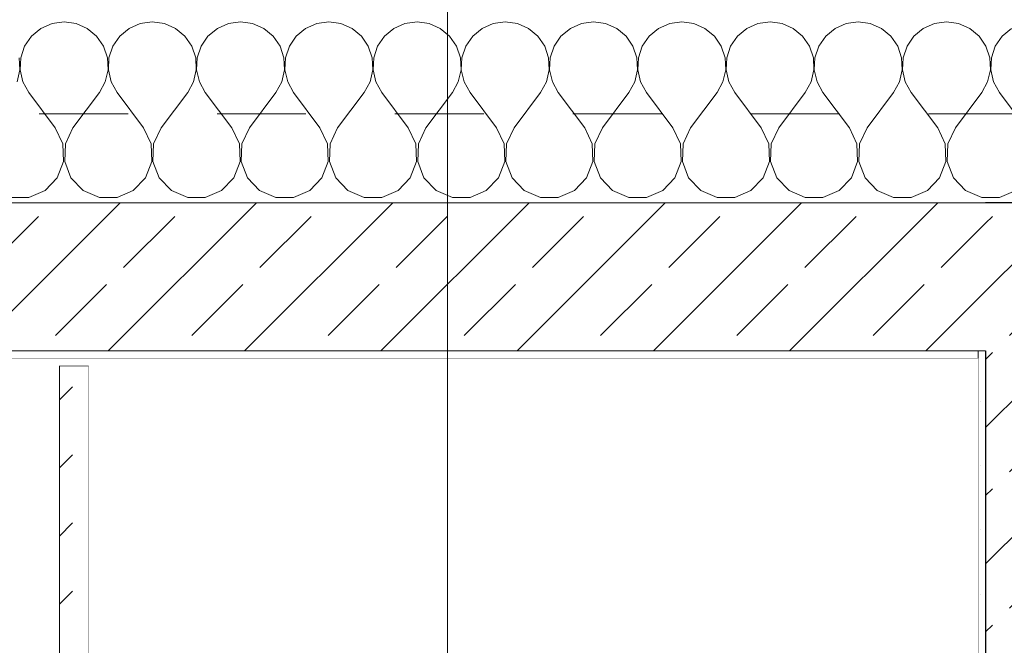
# Model space of a CAD drawing. Header units: millimetres. Extents: x 90539 to 127778, y -34922 to 14506.
# Tile 219 of 256: x 100654 to 101983, y 10843 to 11687. Entities that reach past the tile are written whole.
import ezdxf

# ---------------------------------------------------------------- set-up
doc = ezdxf.new("R2010")
doc.units = ezdxf.units.MM
doc.header["$MEASUREMENT"] = 0
doc.linetypes.add('Przerywana', pattern=[240, 120, -120])
doc.linetypes.add('Wipeout_Contour', pattern=[1000, 0, -1000])
for name, color, linetype, lineweight, true_color in [('0_Nr_pióra__85', 7, 'Continuous', 13, 0x80c2ff), ('Nowe_A-Armatura_Nr_pióra__5', 7, 'Continuous', 13, 0x40a5ff), ('Nowe_A-Wymiary-Wewnętrzne_Nr_pióra__45', 7, 'Continuous', 15, 0x40a5ff), ('Nowe_A-Wymiary-Wewnętrzne_Nr_pióra__85', 7, 'Continuous', 13, 0x80c2ff), ('Nowe_A-Wymiary-Zewnętrzne_Nr_pióra__45', 7, 'Continuous', 15, 0x40a5ff), ('Nowe_A-Wymiary-Zewnętrzne_Nr_pióra__85', 7, 'Continuous', 13, 0x80c2ff)]:
    doc.layers.add(name, color=color, linetype=linetype, lineweight=lineweight, true_color=true_color)
for name, color, linetype in [('Nowe_A-Belki-Wieniec', 7, 'Continuous'), ('Nowe_A-Stropy', 7, 'Continuous'), ('Nowe_A-Wymiary-Wewnętrzne', 7, 'Continuous'), ('Nowe_A-Wymiary-Zewnętrzne', 7, 'Continuous'), ('Nowe_A-Ściany-Działowe', 7, 'Continuous'), ('Nowe_A-Ściany-Wewnętrzne', 7, 'Continuous')]:
    doc.layers.add(name, color=color, linetype=linetype)
for name, color, linetype, lineweight in [('Nowe_A-Belki-Wieniec_Nr_pióra__30', 7, 'Continuous', 25), ('Nowe_A-Opisy-Ściany_Nr_pióra__1', 7, 'Continuous', 13), ('Nowe_A-Stropy_Nr_pióra__174', 7, 'Continuous', 5), ('Nowe_A-Stropy_Nr_pióra__49', 7, 'Continuous', 15), ('Nowe_A-Stropy_Nr_pióra__9', 7, 'Continuous', 13), ('Nowe_A-Wymiary-Wewnętrzne_Nr_pióra__46', 5, 'Continuous', 15), ('Nowe_A-Wymiary-Zewnętrzne_Nr_pióra__46', 5, 'Continuous', 15), ('Nowe_A-Ściany-Działowe_Nr_pióra__27', 7, 'Continuous', 25), ('Nowe_A-Ściany-Wewnętrzne_Nr_pióra__27', 7, 'Continuous', 25), ('Nowe_A-Ściany-Wewnętrzne_Nr_pióra__47', 7, 'Continuous', 15)]:
    doc.layers.add(name, color=color, linetype=linetype, lineweight=lineweight)
doc.styles.add('STYL_AUTOMATYCZNY_2', font='arial.ttf')
doc.dimstyles.new('STYL_AUTOMATYCZNY__1', dxfattribs={"dimtxt": 125, "dimasz": 47.5, "dimexe": 0.18, "dimexo": 20, "dimgap": 0, "dimtad": 1, "dimdec": 1, "dimlfac": 0.1, "dimzin": 0, "dimdsep": 46, "dimtxsty": 'STYL_AUTOMATYCZNY_2', "dimblk": 'ARROWHEAD_11', "dimblk1": 'ARROWHEAD_11', "dimblk2": 'ARROWHEAD_11', "dimcen": 0.09, "dimclrd": 256, "dimclre": 256, "dimclrt": 5, "dimadec": 1, "dimazin": 0, "dimtfac": 1, "dimtdec": 4, "dimtmove": 0, "dimatfit": 3, "dimfxl": 0, "dimtolj": 1, "dimtzin": 0, "dimarcsym": 0})
doc.dimstyles.new('STYL_AUTOMATYCZNY__2', dxfattribs={"dimtxt": 0.18, "dimasz": 182.4, "dimexe": 0.18, "dimexo": 0.0625, "dimgap": 0, "dimtad": 0, "dimtih": 1, "dimtoh": 1, "dimdec": 4, "dimzin": 0, "dimdsep": 46, "dimcen": 0.09, "dimadec": 0, "dimazin": 0, "dimtfac": 1, "dimtdec": 4, "dimtmove": 0, "dimatfit": 3, "dimldrblk": 'ARROWHEAD_11', "dimfxl": 0, "dimtolj": 1, "dimtzin": 0, "dimarcsym": 0})
pattern_1 = [(0, (0, 0), (0, 86.60254), [0, -50]), (0, (25, 43.3), (0, 86.60254), [0, -50])]
pattern_2 = [(45, (0, 0), (-91.92388, 91.92388), []), (45, (-45.96, 45.96), (-91.92388, 91.92388), [97.5, -32.5])]

# ---------------------------------------------------------------- blocks, each defined once
blk = doc.blocks.new('ElemPrzekroju_131')
at = {"layer": 'Nowe_A-Ściany-Wewnętrzne', "linetype": 'Continuous', "lineweight": 0, "true_color": 0x000000}
h = blk.add_hatch(dxfattribs=at)
h.set_pattern_fill('Tynk', color=18, style=0, pattern_type=2)
h.set_pattern_definition(pattern_1)
h.paths.add_polyline_path([(101947.6, 10720), (101957.6, 10720), (101957.6, 11190), (101957.6, 11240), (101947.6, 11240)])
h = blk.add_hatch(dxfattribs=at)
h.set_pattern_fill('Beton_zbrojony', color=18, style=0, pattern_type=2)
h.set_pattern_definition(pattern_2)
h.paths.add_polyline_path([(101957.6, 11190), (101957.6, 10720), (102207.6, 10720), (102207.6, 11190)])
at = {"layer": 'Nowe_A-Ściany-Wewnętrzne_Nr_pióra__27', "color": 7, "linetype": 'Continuous', "lineweight": 25}
for p, q in [((101957.6, 11240), (101957.6, 11190)), ((101957.6, 11190), (101957.6, 10720))]:
    blk.add_line(p, q, dxfattribs=at)
at = {"layer": 'Nowe_A-Ściany-Wewnętrzne_Nr_pióra__47', "color": 7, "linetype": 'Continuous', "lineweight": 15}
for p, q in [((101947.6, 11240), (101947.6, 11230)), ((101947.6, 11230), (101947.6, 10720))]:
    blk.add_line(p, q, dxfattribs=at)
blk = doc.blocks.new('*X171')
at = {"layer": 'Nowe_A-Stropy_Nr_pióra__174', "color": 7, "linetype": 'Continuous', "lineweight": 5}
for p, q in [((100698, 11681.8), (100683, 11675.2)), ((100714.3, 11684), (100698, 11681.8)), ((100730.6, 11681.8), (100714.3, 11684)), ((100745.6, 11675.2), (100730.6, 11681.8)), ((100817.1, 11681.8), (100802, 11675.2)), ((100833.3, 11684), (100817.1, 11681.8)), ((100849.6, 11681.8), (100833.3, 11684)), ((100864.6, 11675.2), (100849.6, 11681.8)), ((100936.1, 11681.8), (100921.1, 11675.2)), ((100952.4, 11684), (100936.1, 11681.8)), ((100968.6, 11681.8), (100952.4, 11684)), ((100983.7, 11675.2), (100968.6, 11681.8)), ((101055.2, 11681.8), (101040.1, 11675.2)), ((101071.4, 11684), (101055.2, 11681.8)), ((101087.7, 11681.8), (101071.4, 11684)), ((101102.7, 11675.2), (101087.7, 11681.8)), ((101174.2, 11681.8), (101159.2, 11675.2)), ((101190.5, 11684), (101174.2, 11681.8)), ((101206.7, 11681.8), (101190.5, 11684)), ((101221.8, 11675.2), (101206.7, 11681.8)), ((101293.3, 11681.8), (101278.2, 11675.2)), ((101309.5, 11684), (101293.3, 11681.8)), ((101325.8, 11681.8), (101309.5, 11684)), ((101340.8, 11675.2), (101325.8, 11681.8)), ((101412.3, 11681.8), (101397.3, 11675.2)), ((101428.6, 11684), (101412.3, 11681.8)), ((101444.8, 11681.8), (101428.6, 11684)), ((101459.9, 11675.2), (101444.8, 11681.8)), ((101531.4, 11681.8), (101516.3, 11675.2)), ((101547.6, 11684), (101531.4, 11681.8)), ((101563.9, 11681.8), (101547.6, 11684)), ((101578.9, 11675.2), (101563.9, 11681.8)), ((101650.4, 11681.8), (101635.4, 11675.2)), ((101666.7, 11684), (101650.4, 11681.8)), ((101682.9, 11681.8), (101666.7, 11684)), ((101698, 11675.2), (101682.9, 11681.8)), ((101769.5, 11681.8), (101754.4, 11675.2)), ((101785.7, 11684), (101769.5, 11681.8)), ((101802, 11681.8), (101785.7, 11684)), ((101817, 11675.2), (101802, 11681.8)), ((101888.5, 11681.8), (101873.5, 11675.2)), ((101904.8, 11684), (101888.5, 11681.8)), ((101921, 11681.8), (101904.8, 11684)), ((101936.1, 11675.2), (101921, 11681.8)), ((100670.3, 11664.7), (100661, 11651.1)), ((100683, 11675.2), (100670.3, 11664.7)), ((100758.2, 11664.7), (100745.6, 11675.2)), ((100767.5, 11651.1), (100758.2, 11664.7)), ((100789.4, 11664.7), (100780.1, 11651.1)), ((100802, 11675.2), (100789.4, 11664.7)), ((100877.3, 11664.7), (100864.6, 11675.2)), ((100886.6, 11651.1), (100877.3, 11664.7)), ((100908.4, 11664.7), (100899.1, 11651.1)), ((100921.1, 11675.2), (100908.4, 11664.7)), ((100996.3, 11664.7), (100983.7, 11675.2)), ((101005.6, 11651.1), (100996.3, 11664.7)), ((101027.5, 11664.7), (101018.2, 11651.1)), ((101040.1, 11675.2), (101027.5, 11664.7)), ((101115.4, 11664.7), (101102.7, 11675.2)), ((101124.7, 11651.1), (101115.4, 11664.7)), ((101146.5, 11664.7), (101137.2, 11651.1)), ((101159.2, 11675.2), (101146.5, 11664.7)), ((101234.4, 11664.7), (101221.8, 11675.2)), ((101243.7, 11651.1), (101234.4, 11664.7)), ((101265.6, 11664.7), (101256.3, 11651.1)), ((101278.2, 11675.2), (101265.6, 11664.7)), ((101353.5, 11664.7), (101340.8, 11675.2)), ((101362.8, 11651.1), (101353.5, 11664.7)), ((101384.6, 11664.7), (101375.3, 11651.1)), ((101397.3, 11675.2), (101384.6, 11664.7)), ((101472.5, 11664.7), (101459.9, 11675.2)), ((101481.8, 11651.1), (101472.5, 11664.7)), ((101503.7, 11664.7), (101494.4, 11651.1)), ((101516.3, 11675.2), (101503.7, 11664.7)), ((101591.6, 11664.7), (101578.9, 11675.2)), ((101600.9, 11651.1), (101591.6, 11664.7)), ((101622.7, 11664.7), (101613.4, 11651.1)), ((101635.4, 11675.2), (101622.7, 11664.7)), ((101710.6, 11664.7), (101698, 11675.2)), ((101719.9, 11651.1), (101710.6, 11664.7)), ((101741.8, 11664.7), (101732.5, 11651.1)), ((101754.4, 11675.2), (101741.8, 11664.7)), ((101829.7, 11664.7), (101817, 11675.2)), ((101839, 11651.1), (101829.7, 11664.7)), ((101860.8, 11664.7), (101851.5, 11651.1)), ((101873.5, 11675.2), (101860.8, 11664.7)), ((101948.7, 11664.7), (101936.1, 11675.2)), ((101958, 11651.1), (101948.7, 11664.7)), ((101979.9, 11664.7), (101970.6, 11651.1)), ((101992.5, 11675.2), (101979.9, 11664.7)), ((100661, 11651.1), (100655.8, 11635.6)), ((100772.8, 11635.6), (100767.5, 11651.1)), ((100780.1, 11651.1), (100774.8, 11635.6)), ((100891.8, 11635.6), (100886.6, 11651.1)), ((100899.1, 11651.1), (100893.9, 11635.6)), ((101010.9, 11635.6), (101005.6, 11651.1)), ((101018.2, 11651.1), (101012.9, 11635.6)), ((101129.9, 11635.6), (101124.7, 11651.1)), ((101137.2, 11651.1), (101132, 11635.6)), ((101249, 11635.6), (101243.7, 11651.1)), ((101256.3, 11651.1), (101251, 11635.6)), ((101368, 11635.6), (101362.8, 11651.1)), ((101375.3, 11651.1), (101370.1, 11635.6)), ((101487.1, 11635.6), (101481.8, 11651.1)), ((101494.4, 11651.1), (101489.1, 11635.6)), ((101606.1, 11635.6), (101600.9, 11651.1)), ((101613.4, 11651.1), (101608.2, 11635.6)), ((101725.2, 11635.6), (101719.9, 11651.1)), ((101732.5, 11651.1), (101727.2, 11635.6)), ((101844.2, 11635.6), (101839, 11651.1)), ((101851.5, 11651.1), (101846.3, 11635.6)), ((101963.3, 11635.6), (101958, 11651.1)), ((101970.6, 11651.1), (101965.3, 11635.6)), ((100654.5, 11619.2), (100653.7, 11635.6)), ((100655.8, 11635.6), (100655, 11619.2)), ((100773.6, 11619.2), (100772.8, 11635.6)), ((100774.8, 11635.6), (100774.1, 11619.2)), ((100892.6, 11619.2), (100891.8, 11635.6)), ((100893.9, 11635.6), (100893.1, 11619.2)), ((101011.7, 11619.2), (101010.9, 11635.6)), ((101012.9, 11635.6), (101012.1, 11619.2)), ((101130.7, 11619.2), (101129.9, 11635.6)), ((101132, 11635.6), (101131.2, 11619.2)), ((101249.8, 11619.2), (101249, 11635.6)), ((101251, 11635.6), (101250.2, 11619.2)), ((101368.8, 11619.2), (101368, 11635.6)), ((101370.1, 11635.6), (101369.3, 11619.2)), ((101487.9, 11619.2), (101487.1, 11635.6)), ((101489.1, 11635.6), (101488.3, 11619.2)), ((101606.9, 11619.2), (101606.1, 11635.6)), ((101608.2, 11635.6), (101607.4, 11619.2)), ((101726, 11619.2), (101725.2, 11635.6)), ((101727.2, 11635.6), (101726.4, 11619.2)), ((101845, 11619.2), (101844.2, 11635.6)), ((101846.3, 11635.6), (101845.5, 11619.2)), ((101964, 11619.2), (101963.3, 11635.6)), ((101965.3, 11635.6), (101964.5, 11619.2)), ((100650.8, 11603.2), (100654.5, 11619.2)), ((100655, 11619.2), (100658.7, 11603.2)), ((100769.9, 11603.2), (100773.6, 11619.2)), ((100774.1, 11619.2), (100777.8, 11603.2)), ((100888.9, 11603.2), (100892.6, 11619.2)), ((100893.1, 11619.2), (100896.8, 11603.2)), ((101008, 11603.2), (101011.7, 11619.2)), ((101012.1, 11619.2), (101015.9, 11603.2)), ((101127, 11603.2), (101130.7, 11619.2)), ((101131.2, 11619.2), (101134.9, 11603.2)), ((101246, 11603.2), (101249.8, 11619.2)), ((101250.2, 11619.2), (101254, 11603.2)), ((101365.1, 11603.2), (101368.8, 11619.2)), ((101369.3, 11619.2), (101373, 11603.2)), ((101484.1, 11603.2), (101487.9, 11619.2)), ((101488.3, 11619.2), (101492.1, 11603.2)), ((101603.2, 11603.2), (101606.9, 11619.2)), ((101607.4, 11619.2), (101611.1, 11603.2)), ((101722.2, 11603.2), (101726, 11619.2)), ((101726.4, 11619.2), (101730.2, 11603.2)), ((101841.3, 11603.2), (101845, 11619.2)), ((101845.5, 11619.2), (101849.2, 11603.2)), ((101960.3, 11603.2), (101964, 11619.2)), ((101964.5, 11619.2), (101968.2, 11603.2)), ((100658.7, 11603.2), (100666.7, 11588.8)), ((100761.9, 11588.8), (100769.9, 11603.2)), ((100777.8, 11603.2), (100785.7, 11588.8)), ((100881, 11588.8), (100888.9, 11603.2)), ((100896.8, 11603.2), (100904.8, 11588.8)), ((101000, 11588.8), (101008, 11603.2)), ((101015.9, 11603.2), (101023.8, 11588.8)), ((101119.1, 11588.8), (101127, 11603.2)), ((101134.9, 11603.2), (101142.9, 11588.8)), ((101238.1, 11588.8), (101246, 11603.2)), ((101254, 11603.2), (101261.9, 11588.8)), ((101357.1, 11588.8), (101365.1, 11603.2)), ((101373, 11603.2), (101381, 11588.8)), ((101476.2, 11588.8), (101484.1, 11603.2)), ((101492.1, 11603.2), (101500, 11588.8)), ((101595.2, 11588.8), (101603.2, 11603.2)), ((101611.1, 11603.2), (101619.1, 11588.8)), ((101714.3, 11588.8), (101722.2, 11603.2)), ((101730.2, 11603.2), (101738.1, 11588.8)), ((101833.3, 11588.8), (101841.3, 11603.2)), ((101849.2, 11603.2), (101857.1, 11588.8)), ((101952.4, 11588.8), (101960.3, 11603.2)), ((101968.2, 11603.2), (101976.2, 11588.8)), ((100702.4, 11541.2), (100666.7, 11588.8)), ((100726.2, 11541.2), (100761.9, 11588.8)), ((100821.4, 11541.2), (100785.7, 11588.8)), ((100845.2, 11541.2), (100881, 11588.8)), ((100940.5, 11541.2), (100904.8, 11588.8)), ((100964.3, 11541.2), (101000, 11588.8)), ((101059.5, 11541.2), (101023.8, 11588.8)), ((101083.3, 11541.2), (101119.1, 11588.8)), ((101178.6, 11541.2), (101142.9, 11588.8)), ((101202.4, 11541.2), (101238.1, 11588.8)), ((101297.6, 11541.2), (101261.9, 11588.8)), ((101321.4, 11541.2), (101357.1, 11588.8)), ((101416.7, 11541.2), (101381, 11588.8)), ((101440.5, 11541.2), (101476.2, 11588.8)), ((101535.7, 11541.2), (101500, 11588.8)), ((101559.5, 11541.2), (101595.2, 11588.8)), ((101654.8, 11541.2), (101619.1, 11588.8)), ((101678.6, 11541.2), (101714.3, 11588.8)), ((101773.8, 11541.2), (101738.1, 11588.8)), ((101797.6, 11541.2), (101833.3, 11588.8)), ((101892.9, 11541.2), (101857.1, 11588.8)), ((101916.7, 11541.2), (101952.4, 11588.8)), ((102011.9, 11541.2), (101976.2, 11588.8)), ((100712.6, 11519.7), (100702.4, 11541.2)), ((100726.2, 11541.2), (100716, 11519.7)), ((100831.6, 11519.7), (100821.4, 11541.2)), ((100845.2, 11541.2), (100835.1, 11519.7)), ((100950.7, 11519.7), (100940.5, 11541.2)), ((100964.3, 11541.2), (100954.1, 11519.7)), ((101069.7, 11519.7), (101059.5, 11541.2)), ((101083.3, 11541.2), (101073.2, 11519.7)), ((101188.8, 11519.7), (101178.6, 11541.2)), ((101202.4, 11541.2), (101192.2, 11519.7)), ((101307.8, 11519.7), (101297.6, 11541.2)), ((101321.4, 11541.2), (101311.2, 11519.7)), ((101426.9, 11519.7), (101416.7, 11541.2)), ((101440.5, 11541.2), (101430.3, 11519.7)), ((101545.9, 11519.7), (101535.7, 11541.2)), ((101559.5, 11541.2), (101549.3, 11519.7)), ((101665, 11519.7), (101654.8, 11541.2)), ((101678.6, 11541.2), (101668.4, 11519.7)), ((101784, 11519.7), (101773.8, 11541.2)), ((101797.6, 11541.2), (101787.4, 11519.7)), ((101903, 11519.7), (101892.9, 11541.2)), ((101916.7, 11541.2), (101906.5, 11519.7)), ((100713.5, 11495.9), (100712.6, 11519.7)), ((100716, 11519.7), (100715.1, 11495.9)), ((100832.6, 11495.9), (100831.6, 11519.7)), ((100835.1, 11519.7), (100834.1, 11495.9)), ((100951.6, 11495.9), (100950.7, 11519.7)), ((100954.1, 11519.7), (100953.2, 11495.9)), ((101070.7, 11495.9), (101069.7, 11519.7)), ((101073.2, 11519.7), (101072.2, 11495.9)), ((101189.7, 11495.9), (101188.8, 11519.7)), ((101192.2, 11519.7), (101191.3, 11495.9)), ((101308.8, 11495.9), (101307.8, 11519.7)), ((101311.2, 11519.7), (101310.3, 11495.9)), ((101427.8, 11495.9), (101426.9, 11519.7)), ((101430.3, 11519.7), (101429.4, 11495.9)), ((101546.8, 11495.9), (101545.9, 11519.7)), ((101549.3, 11519.7), (101548.4, 11495.9)), ((101665.9, 11495.9), (101665, 11519.7)), ((101668.4, 11519.7), (101667.4, 11495.9)), ((101784.9, 11495.9), (101784, 11519.7)), ((101787.4, 11519.7), (101786.5, 11495.9)), ((101904, 11495.9), (101903, 11519.7)), ((101906.5, 11519.7), (101905.5, 11495.9)), ((100705.1, 11473.6), (100713.5, 11495.9)), ((100715.1, 11495.9), (100723.5, 11473.6)), ((100824.1, 11473.6), (100832.6, 11495.9)), ((100834.1, 11495.9), (100842.6, 11473.6)), ((100943.2, 11473.6), (100951.6, 11495.9)), ((100953.2, 11495.9), (100961.6, 11473.6)), ((101062.2, 11473.6), (101070.7, 11495.9)), ((101072.2, 11495.9), (101080.7, 11473.6)), ((101181.3, 11473.6), (101189.7, 11495.9)), ((101191.3, 11495.9), (101199.7, 11473.6)), ((101300.3, 11473.6), (101308.8, 11495.9)), ((101310.3, 11495.9), (101318.8, 11473.6)), ((101419.3, 11473.6), (101427.8, 11495.9)), ((101429.4, 11495.9), (101437.8, 11473.6)), ((101538.4, 11473.6), (101546.8, 11495.9)), ((101548.4, 11495.9), (101556.9, 11473.6)), ((101657.4, 11473.6), (101665.9, 11495.9)), ((101667.4, 11495.9), (101675.9, 11473.6)), ((101776.5, 11473.6), (101784.9, 11495.9)), ((101786.5, 11495.9), (101794.9, 11473.6)), ((101895.5, 11473.6), (101904, 11495.9)), ((101905.5, 11495.9), (101914, 11473.6)), ((100688.6, 11456.5), (100705.1, 11473.6)), ((100723.5, 11473.6), (100740, 11456.5)), ((100807.6, 11456.5), (100824.1, 11473.6)), ((100842.6, 11473.6), (100859.1, 11456.5)), ((100926.7, 11456.5), (100943.2, 11473.6)), ((100961.6, 11473.6), (100978.1, 11456.5)), ((101045.7, 11456.5), (101062.2, 11473.6)), ((101080.7, 11473.6), (101097.2, 11456.5)), ((101164.8, 11456.5), (101181.3, 11473.6)), ((101199.7, 11473.6), (101216.2, 11456.5)), ((101283.8, 11456.5), (101300.3, 11473.6)), ((101318.8, 11473.6), (101335.2, 11456.5)), ((101402.9, 11456.5), (101419.3, 11473.6)), ((101437.8, 11473.6), (101454.3, 11456.5)), ((101521.9, 11456.5), (101538.4, 11473.6)), ((101556.9, 11473.6), (101573.3, 11456.5)), ((101640.9, 11456.5), (101657.4, 11473.6)), ((101675.9, 11473.6), (101692.4, 11456.5)), ((101760, 11456.5), (101776.5, 11473.6)), ((101794.9, 11473.6), (101811.4, 11456.5)), ((101879, 11456.5), (101895.5, 11473.6)), ((101914, 11473.6), (101930.5, 11456.5)), ((100666.7, 11447.2), (100688.6, 11456.5)), ((100740, 11456.5), (100761.9, 11447.2)), ((100785.7, 11447.2), (100807.6, 11456.5)), ((100859.1, 11456.5), (100881, 11447.2)), ((100904.8, 11447.2), (100926.7, 11456.5)), ((100978.1, 11456.5), (101000, 11447.2)), ((101023.8, 11447.2), (101045.7, 11456.5)), ((101097.2, 11456.5), (101119.1, 11447.2)), ((101142.9, 11447.2), (101164.8, 11456.5)), ((101216.2, 11456.5), (101238.1, 11447.2)), ((101261.9, 11447.2), (101283.8, 11456.5)), ((101335.2, 11456.5), (101357.1, 11447.2)), ((101381, 11447.2), (101402.9, 11456.5)), ((101454.3, 11456.5), (101476.2, 11447.2)), ((101500, 11447.2), (101521.9, 11456.5)), ((101573.3, 11456.5), (101595.2, 11447.2)), ((101619, 11447.2), (101640.9, 11456.5)), ((101692.4, 11456.5), (101714.3, 11447.2)), ((101738.1, 11447.2), (101760, 11456.5)), ((101811.4, 11456.5), (101833.3, 11447.2)), ((101857.1, 11447.2), (101879, 11456.5)), ((101930.5, 11456.5), (101952.4, 11447.2)), ((101976.2, 11447.2), (101998.1, 11456.5)), ((100642.9, 11447.2), (100666.7, 11447.2)), ((100761.9, 11447.2), (100785.7, 11447.2)), ((100881, 11447.2), (100904.8, 11447.2)), ((101000, 11447.2), (101023.8, 11447.2)), ((101119.1, 11447.2), (101142.9, 11447.2)), ((101238.1, 11447.2), (101261.9, 11447.2)), ((101357.1, 11447.2), (101381, 11447.2)), ((101476.2, 11447.2), (101500, 11447.2)), ((101595.2, 11447.2), (101619, 11447.2)), ((101714.3, 11447.2), (101738.1, 11447.2)), ((101833.3, 11447.2), (101857.1, 11447.2)), ((101952.4, 11447.2), (101976.2, 11447.2))]:
    blk.add_line(p, q, dxfattribs=at)
blk = doc.blocks.new('ElemPrzekroju_147')
at = {"layer": 'Nowe_A-Stropy', "linetype": 'Continuous', "lineweight": 0, "true_color": 0x000000}
h = blk.add_hatch(dxfattribs=at)
h.set_pattern_fill('Beton_zbrojony', color=18, style=0, pattern_type=2)
h.set_pattern_definition(pattern_2)
h.paths.add_polyline_path([(99167.6, 11240), (99177.6, 11240), (101947.6, 11240), (101957.6, 11240), (101957.6, 11440), (99167.6, 11440)])
h = blk.add_hatch(dxfattribs=at)
h.set_pattern_fill('Tynk', color=18, style=0, pattern_type=2)
h.set_pattern_definition(pattern_1)
h.paths.add_polyline_path([(101947.6, 11240), (99177.6, 11240), (99177.6, 11230), (101947.6, 11230)])
at = {"layer": 'Nowe_A-Stropy_Nr_pióra__49', "color": 7, "linetype": 'Continuous', "lineweight": 15}
blk.add_line((101947.6, 11230), (99177.6, 11230), dxfattribs=at)
at = {"layer": 'Nowe_A-Stropy_Nr_pióra__9', "color": 7, "linetype": 'Continuous', "lineweight": 13}
blk.add_line((101957.6, 11440), (99167.6, 11440), dxfattribs=at)
at = {"layer": 'Nowe_A-Stropy_Nr_pióra__9', "color": 7, "linetype": 'Continuous', "lineweight": 13, "flags": 128}
blk.add_lwpolyline([(101957.6, 11240), (101947.6, 11240), (99177.6, 11240)], dxfattribs=at)
at = {"layer": 'Nowe_A-Stropy', "lineweight": 0}
blk.add_blockref('*X171', (0, 0), dxfattribs=at)
blk = doc.blocks.new('ElemPrzekroju_365')
at = {"layer": 'Nowe_A-Belki-Wieniec', "linetype": 'Continuous', "lineweight": 0, "true_color": 0x000000}
h = blk.add_hatch(dxfattribs=at)
h.set_pattern_fill('Beton_zbrojony', color=18, style=0, pattern_type=2)
h.set_pattern_definition(pattern_2)
h.paths.add_polyline_path([(102207.6, 11440), (101957.6, 11440), (101957.6, 11240), (101957.6, 11190), (102207.6, 11190)])
at = {"layer": 'Nowe_A-Belki-Wieniec_Nr_pióra__30', "color": 7, "linetype": 'Continuous', "lineweight": 25}
blk.add_line((102207.6, 11440), (101957.6, 11440), dxfattribs=at)
blk = doc.blocks.new('ElemPrzekroju_398')
at = {"layer": 'Nowe_A-Ściany-Działowe', "linetype": 'Continuous', "lineweight": 0, "true_color": 0x000000}
h = blk.add_hatch(dxfattribs=at)
h.set_pattern_fill('Beton', color=18, style=0, pattern_type=2)
h.set_pattern_definition([(45, (0, 0), (-91.92388, 91.92388), [97.5, -32.5]), (45, (0, 91.92), (-91.92388, 91.92388), [97.5, -32.5])])
h.paths.add_polyline_path([(100707.6, 11220), (100707.6, 10820), (100747.6, 10820), (100747.6, 11220)])
at = {"layer": 'Nowe_A-Ściany-Działowe_Nr_pióra__27', "color": 7, "linetype": 'Continuous', "lineweight": 25}
for p, q in [((100707.6, 11220), (100707.6, 10820)), ((100747.6, 11220), (100707.6, 11220)), ((100747.6, 11220), (100747.6, 10820)), ((100747.6, 10820), (100707.6, 10820))]:
    blk.add_line(p, q, dxfattribs=at)
blk = doc.blocks.new('ElemPrzekroju_401')
at = {"color": 254, "linetype": 'Wipeout_Contour', "lineweight": 0, "ltscale": 1920529.628873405}
blk.add_wipeout([(99177.6, 11230), (99177.6, 10295), (99207.6, 10295), (99207.6, 10270), (99177.6, 10270), (99177.6, 8670), (100707.6, 8670), (100707.6, 11220), (100747.6, 11220), (100747.6, 10820), (100757.6, 10820), (100757.6, 8670), (100897.6, 8670), (100897.6, 10720), (101817.6, 10720), (101817.6, 8670), (101947.6, 8670), (101947.6, 10720), (101947.6, 11230)], dxfattribs=at).dxf.layer = 'Nowe_A-Ściany-Wewnętrzne'
blk = doc.blocks.new('*D711')
at = {"layer": 'Nowe_A-Wymiary-Wewnętrzne_Nr_pióra__45', "linetype": 'Continuous', "lineweight": 15, "true_color": 0x40a5ff}
for points in [[(108300.4, 11230), (108301.4, 11225.2), (108304.1, 11221.2), (108308.1, 11218.5), (108312.9, 11217.5), (108317.7, 11218.5), (108321.8, 11221.2), (108324.5, 11225.2), (108325.4, 11230), (108324.5, 11234.8), (108321.8, 11238.8), (108317.7, 11241.5), (108312.9, 11242.5), (108308.1, 11241.5), (108304.1, 11238.8), (108301.4, 11234.8)], [(108300.4, 10720), (108301.4, 10715.2), (108304.1, 10711.2), (108308.1, 10708.5), (108312.9, 10707.5), (108317.7, 10708.5), (108321.8, 10711.2), (108324.5, 10715.2), (108325.4, 10720), (108324.5, 10724.8), (108321.8, 10728.8), (108317.7, 10731.5), (108312.9, 10732.5), (108308.1, 10731.5), (108304.1, 10728.8), (108301.4, 10724.8)]]:
    blk.add_hatch(color=161, dxfattribs=at).paths.add_polyline_path(points)
at = {"layer": 'Nowe_A-Wymiary-Wewnętrzne_Nr_pióra__45', "color": 161, "linetype": 'Continuous', "lineweight": 15, "true_color": 0x40a5ff}
for centre in [(108312.9, 11230), (108312.9, 10720)]:
    blk.add_circle(centre, 12.5, dxfattribs=at)
at = {"layer": 'Nowe_A-Wymiary-Wewnętrzne_Nr_pióra__85', "color": 151, "linetype": 'Continuous', "lineweight": 13, "true_color": 0x80c2ff}
for p, q in [((108300.4, 11230), (108266.1, 11230)), ((108359.8, 11230), (108325.4, 11230)), ((108312.9, 10732.5), (108312.9, 11217.5)), ((108300.4, 10720), (108266.1, 10720)), ((108359.8, 10720), (108325.4, 10720))]:
    blk.add_line(p, q, dxfattribs=at)
at = {"layer": 'Nowe_A-Wymiary-Wewnętrzne_Nr_pióra__46', "color": 5, "lineweight": 15, "char_height": 125, "attachment_point": 7, "rotation": 90, "style": 'STYL_AUTOMATYCZNY_2'}
for s, insert in [('\\A1;{\\pql;\\fArial|b0|i0|c238|p0;\\W1.000000;21,0}', (108144.2, 11168.2)), ('\\A1;{\\pql;\\fArial|b0|i0|c238|p0;\\W1.000000;51,0}', (108287.9, 10808.2))]:
    blk.add_mtext(s, dxfattribs=dict(at, insert=insert))
blk = doc.blocks.new('ARROWHEAD_11')
at = {"color": 0, "linetype": 'Continuous', "lineweight": 0}
blk.add_line((0, 0), (-1, 0), dxfattribs=at)
at = {"color": 0, "linetype": 'Continuous', "lineweight": 0, "const_width": 0.25, "flags": 128}
blk.add_lwpolyline([(-0.125, 0, 1), (0.125, 0, 1)], format="xyb", close=True, dxfattribs=at)
blk = doc.blocks.new('*D712')
at = {"layer": 'Nowe_A-Wymiary-Wewnętrzne_Nr_pióra__45', "linetype": 'Continuous', "lineweight": 15, "true_color": 0x40a5ff}
for points in [[(108300.4, 11440), (108301.4, 11435.2), (108304.1, 11431.2), (108308.1, 11428.5), (108312.9, 11427.5), (108317.7, 11428.5), (108321.8, 11431.2), (108324.5, 11435.2), (108325.4, 11440), (108324.5, 11444.8), (108321.8, 11448.8), (108317.7, 11451.5), (108312.9, 11452.5), (108308.1, 11451.5), (108304.1, 11448.8), (108301.4, 11444.8)], [(108300.4, 11230), (108301.4, 11225.2), (108304.1, 11221.2), (108308.1, 11218.5), (108312.9, 11217.5), (108317.7, 11218.5), (108321.8, 11221.2), (108324.5, 11225.2), (108325.4, 11230), (108324.5, 11234.8), (108321.8, 11238.8), (108317.7, 11241.5), (108312.9, 11242.5), (108308.1, 11241.5), (108304.1, 11238.8), (108301.4, 11234.8)]]:
    blk.add_hatch(color=161, dxfattribs=at).paths.add_polyline_path(points)
at = {"layer": 'Nowe_A-Wymiary-Wewnętrzne_Nr_pióra__45', "color": 161, "linetype": 'Continuous', "lineweight": 15, "true_color": 0x40a5ff}
for centre in [(108312.9, 11440), (108312.9, 11230)]:
    blk.add_circle(centre, 12.5, dxfattribs=at)
at = {"layer": 'Nowe_A-Wymiary-Wewnętrzne_Nr_pióra__85', "color": 151, "linetype": 'Continuous', "lineweight": 13, "true_color": 0x80c2ff}
for p, q in [((108300.4, 11440), (108266.1, 11440)), ((108359.8, 11440), (108325.4, 11440)), ((108312.9, 11242.5), (108312.9, 11427.5)), ((108300.4, 11230), (108266.1, 11230)), ((108359.8, 11230), (108325.4, 11230))]:
    blk.add_line(p, q, dxfattribs=at)
blk = doc.blocks.new('*D713')
at = {"layer": 'Nowe_A-Wymiary-Wewnętrzne_Nr_pióra__45', "linetype": 'Continuous', "lineweight": 15, "true_color": 0x40a5ff}
for points in [[(108300.4, 11690), (108301.4, 11685.2), (108304.1, 11681.2), (108308.1, 11678.5), (108312.9, 11677.5), (108317.7, 11678.5), (108321.8, 11681.2), (108324.5, 11685.2), (108325.4, 11690), (108324.5, 11694.8), (108321.8, 11698.8), (108317.7, 11701.5), (108312.9, 11702.5), (108308.1, 11701.5), (108304.1, 11698.8), (108301.4, 11694.8)], [(108300.4, 11440), (108301.4, 11435.2), (108304.1, 11431.2), (108308.1, 11428.5), (108312.9, 11427.5), (108317.7, 11428.5), (108321.8, 11431.2), (108324.5, 11435.2), (108325.4, 11440), (108324.5, 11444.8), (108321.8, 11448.8), (108317.7, 11451.5), (108312.9, 11452.5), (108308.1, 11451.5), (108304.1, 11448.8), (108301.4, 11444.8)]]:
    blk.add_hatch(color=161, dxfattribs=at).paths.add_polyline_path(points)
at = {"layer": 'Nowe_A-Wymiary-Wewnętrzne_Nr_pióra__45', "color": 161, "linetype": 'Continuous', "lineweight": 15, "true_color": 0x40a5ff}
for centre in [(108312.9, 11690), (108312.9, 11440)]:
    blk.add_circle(centre, 12.5, dxfattribs=at)
at = {"layer": 'Nowe_A-Wymiary-Wewnętrzne_Nr_pióra__85', "color": 151, "linetype": 'Continuous', "lineweight": 13, "true_color": 0x80c2ff}
for p, q in [((108312.9, 11702.5), (108312.9, 11715)), ((108300.4, 11690), (108266.1, 11690)), ((108312.9, 11452.5), (108312.9, 11677.5)), ((108359.8, 11690), (108325.4, 11690)), ((108300.4, 11440), (108266.1, 11440)), ((108359.8, 11440), (108325.4, 11440))]:
    blk.add_line(p, q, dxfattribs=at)
at = {"layer": 'Nowe_A-Wymiary-Wewnętrzne_Nr_pióra__46', "color": 5, "lineweight": 15, "insert": (108287.9, 11702.5), "char_height": 125, "attachment_point": 7, "rotation": 90, "style": 'STYL_AUTOMATYCZNY_2'}
blk.add_mtext('\\A1;{\\pql;\\fArial|b0|i0|c238|p0;\\W1.000000;25,0}', dxfattribs=at)
blk = doc.blocks.new('*D728')
at = {"layer": 'Nowe_A-Wymiary-Wewnętrzne_Nr_pióra__45', "linetype": 'Continuous', "lineweight": 15, "true_color": 0x40a5ff}
for points in [[(116511.2, 11230), (116512.1, 11225.2), (116514.8, 11221.2), (116518.9, 11218.5), (116523.7, 11217.5), (116528.4, 11218.5), (116532.5, 11221.2), (116535.2, 11225.2), (116536.2, 11230), (116535.2, 11234.8), (116532.5, 11238.8), (116528.4, 11241.5), (116523.7, 11242.5), (116518.9, 11241.5), (116514.8, 11238.8), (116512.1, 11234.8)], [(116511.2, 10870), (116512.1, 10865.2), (116514.8, 10861.2), (116518.9, 10858.5), (116523.7, 10857.5), (116528.4, 10858.5), (116532.5, 10861.2), (116535.2, 10865.2), (116536.2, 10870), (116535.2, 10874.8), (116532.5, 10878.8), (116528.4, 10881.5), (116523.7, 10882.5), (116518.9, 10881.5), (116514.8, 10878.8), (116512.1, 10874.8)]]:
    blk.add_hatch(color=161, dxfattribs=at).paths.add_polyline_path(points)
at = {"layer": 'Nowe_A-Wymiary-Wewnętrzne_Nr_pióra__45', "color": 161, "linetype": 'Continuous', "lineweight": 15, "true_color": 0x40a5ff}
for centre in [(116523.7, 11230), (116523.7, 10870)]:
    blk.add_circle(centre, 12.5, dxfattribs=at)
at = {"layer": 'Nowe_A-Wymiary-Wewnętrzne_Nr_pióra__85', "color": 151, "linetype": 'Continuous', "lineweight": 13, "true_color": 0x80c2ff}
for p, q in [((116511.2, 11230), (116476.8, 11230)), ((116570.5, 11230), (116536.2, 11230)), ((116523.7, 10882.5), (116523.7, 11217.5)), ((116511.2, 10870), (116476.8, 10870)), ((116570.5, 10870), (116536.2, 10870))]:
    blk.add_line(p, q, dxfattribs=at)
at = {"layer": 'Nowe_A-Wymiary-Wewnętrzne_Nr_pióra__46', "color": 5, "lineweight": 15, "char_height": 125, "attachment_point": 7, "rotation": 90, "style": 'STYL_AUTOMATYCZNY_2'}
for s, insert in [('\\A1;{\\pql;\\fArial|b0|i0|c238|p0;\\W1.000000;21,0}', (116354.9, 11168.2)), ('\\A1;{\\pql;\\fArial|b0|i0|c238|p0;\\W1.000000;36,0}', (116498.7, 10883.2))]:
    blk.add_mtext(s, dxfattribs=dict(at, insert=insert))
blk = doc.blocks.new('*D729')
at = {"layer": 'Nowe_A-Wymiary-Wewnętrzne_Nr_pióra__45', "linetype": 'Continuous', "lineweight": 15, "true_color": 0x40a5ff}
for points in [[(116511.2, 11440), (116512.1, 11435.2), (116514.8, 11431.2), (116518.9, 11428.5), (116523.7, 11427.5), (116528.4, 11428.5), (116532.5, 11431.2), (116535.2, 11435.2), (116536.2, 11440), (116535.2, 11444.8), (116532.5, 11448.8), (116528.4, 11451.5), (116523.7, 11452.5), (116518.9, 11451.5), (116514.8, 11448.8), (116512.1, 11444.8)], [(116511.2, 11230), (116512.1, 11225.2), (116514.8, 11221.2), (116518.9, 11218.5), (116523.7, 11217.5), (116528.4, 11218.5), (116532.5, 11221.2), (116535.2, 11225.2), (116536.2, 11230), (116535.2, 11234.8), (116532.5, 11238.8), (116528.4, 11241.5), (116523.7, 11242.5), (116518.9, 11241.5), (116514.8, 11238.8), (116512.1, 11234.8)]]:
    blk.add_hatch(color=161, dxfattribs=at).paths.add_polyline_path(points)
at = {"layer": 'Nowe_A-Wymiary-Wewnętrzne_Nr_pióra__45', "color": 161, "linetype": 'Continuous', "lineweight": 15, "true_color": 0x40a5ff}
for centre in [(116523.7, 11440), (116523.7, 11230)]:
    blk.add_circle(centre, 12.5, dxfattribs=at)
at = {"layer": 'Nowe_A-Wymiary-Wewnętrzne_Nr_pióra__85', "color": 151, "linetype": 'Continuous', "lineweight": 13, "true_color": 0x80c2ff}
for p, q in [((116511.2, 11440), (116476.8, 11440)), ((116570.5, 11440), (116536.2, 11440)), ((116523.7, 11242.5), (116523.7, 11427.5)), ((116511.2, 11230), (116476.8, 11230)), ((116570.5, 11230), (116536.2, 11230))]:
    blk.add_line(p, q, dxfattribs=at)
blk = doc.blocks.new('*D730')
at = {"layer": 'Nowe_A-Wymiary-Wewnętrzne_Nr_pióra__45', "linetype": 'Continuous', "lineweight": 15, "true_color": 0x40a5ff}
for points in [[(116511.2, 11690), (116512.1, 11685.2), (116514.8, 11681.2), (116518.9, 11678.5), (116523.7, 11677.5), (116528.4, 11678.5), (116532.5, 11681.2), (116535.2, 11685.2), (116536.2, 11690), (116535.2, 11694.8), (116532.5, 11698.8), (116528.4, 11701.5), (116523.7, 11702.5), (116518.9, 11701.5), (116514.8, 11698.8), (116512.1, 11694.8)], [(116511.2, 11440), (116512.1, 11435.2), (116514.8, 11431.2), (116518.9, 11428.5), (116523.7, 11427.5), (116528.4, 11428.5), (116532.5, 11431.2), (116535.2, 11435.2), (116536.2, 11440), (116535.2, 11444.8), (116532.5, 11448.8), (116528.4, 11451.5), (116523.7, 11452.5), (116518.9, 11451.5), (116514.8, 11448.8), (116512.1, 11444.8)]]:
    blk.add_hatch(color=161, dxfattribs=at).paths.add_polyline_path(points)
at = {"layer": 'Nowe_A-Wymiary-Wewnętrzne_Nr_pióra__45', "color": 161, "linetype": 'Continuous', "lineweight": 15, "true_color": 0x40a5ff}
for centre in [(116523.7, 11690), (116523.7, 11440)]:
    blk.add_circle(centre, 12.5, dxfattribs=at)
at = {"layer": 'Nowe_A-Wymiary-Wewnętrzne_Nr_pióra__85', "color": 151, "linetype": 'Continuous', "lineweight": 13, "true_color": 0x80c2ff}
for p, q in [((116523.7, 11702.5), (116523.7, 11715)), ((116511.2, 11690), (116476.8, 11690)), ((116523.7, 11452.5), (116523.7, 11677.5)), ((116570.5, 11690), (116536.2, 11690)), ((116511.2, 11440), (116476.8, 11440)), ((116570.5, 11440), (116536.2, 11440))]:
    blk.add_line(p, q, dxfattribs=at)
at = {"layer": 'Nowe_A-Wymiary-Wewnętrzne_Nr_pióra__46', "color": 5, "lineweight": 15, "insert": (116498.7, 11702.5), "char_height": 125, "attachment_point": 7, "rotation": 90, "style": 'STYL_AUTOMATYCZNY_2'}
blk.add_mtext('\\A1;{\\pql;\\fArial|b0|i0|c238|p0;\\W1.000000;25,0}', dxfattribs=at)
blk = doc.blocks.new('*D748')
at = {"layer": 'Nowe_A-Wymiary-Zewnętrzne_Nr_pióra__45', "linetype": 'Continuous', "lineweight": 15, "true_color": 0x40a5ff}
for points in [[(119375.1, 12845), (119376.1, 12840.2), (119378.8, 12836.2), (119382.8, 12833.5), (119387.6, 12832.5), (119392.4, 12833.5), (119396.5, 12836.2), (119399.2, 12840.2), (119400.1, 12845), (119399.2, 12849.8), (119396.5, 12853.8), (119392.4, 12856.5), (119387.6, 12857.5), (119382.8, 12856.5), (119378.8, 12853.8), (119376.1, 12849.8)], [(119375.1, -450), (119376.1, -454.8), (119378.8, -458.8), (119382.8, -461.5), (119387.6, -462.5), (119392.4, -461.5), (119396.5, -458.8), (119399.2, -454.8), (119400.1, -450), (119399.2, -445.2), (119396.5, -441.2), (119392.4, -438.5), (119387.6, -437.5), (119382.8, -438.5), (119378.8, -441.2), (119376.1, -445.2)]]:
    blk.add_hatch(color=161, dxfattribs=at).paths.add_polyline_path(points)
at = {"layer": 'Nowe_A-Wymiary-Zewnętrzne_Nr_pióra__45', "color": 161, "linetype": 'Continuous', "lineweight": 15, "true_color": 0x40a5ff}
for centre in [(119387.6, 12845), (119387.6, -450)]:
    blk.add_circle(centre, 12.5, dxfattribs=at)
at = {"layer": 'Nowe_A-Wymiary-Zewnętrzne_Nr_pióra__85', "color": 151, "linetype": 'Continuous', "lineweight": 13, "true_color": 0x80c2ff}
for p, q in [((119387.6, 12857.5), (119387.6, 12870)), ((119375.1, 12845), (119340.8, 12845)), ((119387.6, -437.5), (119387.6, 12832.5)), ((119434.5, 12845), (119400.1, 12845)), ((119375.1, -450), (119340.8, -450)), ((119434.5, -450), (119400.1, -450)), ((119387.6, -475), (119387.6, -462.5))]:
    blk.add_line(p, q, dxfattribs=at)
at = {"layer": 'Nowe_A-Wymiary-Zewnętrzne_Nr_pióra__46', "color": 5, "lineweight": 15, "insert": (119362.6, 5911.5), "char_height": 125, "attachment_point": 7, "rotation": 90, "style": 'STYL_AUTOMATYCZNY_2'}
blk.add_mtext('\\A1;{\\pql;\\fArial|b0|i0|c238|p0;\\W1.000000;1\xa0329,5}', dxfattribs=at)
blk = doc.blocks.new('*D759')
at = {"layer": 'Nowe_A-Wymiary-Zewnętrzne_Nr_pióra__45', "linetype": 'Continuous', "lineweight": 15, "true_color": 0x40a5ff}
for points in [[(119168.1, 11980), (119169.1, 11975.2), (119171.8, 11971.2), (119175.9, 11968.5), (119180.6, 11967.5), (119185.4, 11968.5), (119189.5, 11971.2), (119192.2, 11975.2), (119193.1, 11980), (119192.2, 11984.8), (119189.5, 11988.8), (119185.4, 11991.5), (119180.6, 11992.5), (119175.9, 11991.5), (119171.8, 11988.8), (119169.1, 11984.8)], [(119168.1, 11420), (119169.1, 11415.2), (119171.8, 11411.2), (119175.9, 11408.5), (119180.6, 11407.5), (119185.4, 11408.5), (119189.5, 11411.2), (119192.2, 11415.2), (119193.1, 11420), (119192.2, 11424.8), (119189.5, 11428.8), (119185.4, 11431.5), (119180.6, 11432.5), (119175.9, 11431.5), (119171.8, 11428.8), (119169.1, 11424.8)]]:
    blk.add_hatch(color=161, dxfattribs=at).paths.add_polyline_path(points)
at = {"layer": 'Nowe_A-Wymiary-Zewnętrzne_Nr_pióra__85', "color": 151, "linetype": 'Continuous', "lineweight": 13, "true_color": 0x80c2ff}
for p, q in [((119180.6, 11432.5), (119180.6, 11967.5)), ((119227.5, 11420), (119193.1, 11420))]:
    blk.add_line(p, q, dxfattribs=at)
at = {"layer": 'Nowe_A-Wymiary-Zewnętrzne_Nr_pióra__46', "color": 5, "lineweight": 15, "char_height": 125, "attachment_point": 7, "rotation": 90, "style": 'STYL_AUTOMATYCZNY_2'}
for s, insert in [('\\A1;{\\pql;\\fArial|b0|i0|c238|p0;\\W1.000000;26,0}', (119011.9, 11943.2)), ('\\A1;{\\pql;\\fArial|b0|i0|c238|p0;\\W1.000000;56,0}', (119155.6, 11533.2))]:
    blk.add_mtext(s, dxfattribs=dict(at, insert=insert))
blk = doc.blocks.new('A Przekrój_STORY_MARKER')
at = {"layer": '0_Nr_pióra__85', "color": 151, "linetype": 'Przerywana', "lineweight": 13, "true_color": 0x80c2ff}
blk.add_line((94200.6, 11560), (119573.8, 11560), dxfattribs=at)

msp = doc.modelspace()

# ---------------------------------------------------------------- block references
at = {"layer": 'Nowe_A-Ściany-Działowe', "lineweight": 0}
msp.add_blockref('ElemPrzekroju_398', (0, 0), dxfattribs=at)
at = {"layer": 'Nowe_A-Ściany-Wewnętrzne', "lineweight": 0}
msp.add_blockref('ElemPrzekroju_131', (0, 0), dxfattribs=at)

# ---------------------------------------------------------------- next in the draw order: block references
at = {"layer": 'Nowe_A-Stropy', "lineweight": 0}
msp.add_blockref('ElemPrzekroju_147', (0, 0), dxfattribs=at)

# ---------------------------------------------------------------- next in the draw order: block references
at = {"layer": 'Nowe_A-Belki-Wieniec', "lineweight": 0}
msp.add_blockref('ElemPrzekroju_365', (0, 0), dxfattribs=at)
at = {"layer": 'Nowe_A-Ściany-Wewnętrzne', "lineweight": 0}
msp.add_blockref('ElemPrzekroju_401', (0, 0), dxfattribs=at)

# ---------------------------------------------------------------- next in the draw order: dimensions: what is measured, and where the dimension line sits
at = {"layer": 'Nowe_A-Wymiary-Wewnętrzne', "color": 151, "linetype": 'Continuous', "lineweight": 13, "true_color": 0x80c2ff}
for base, picture, middle in [((108312.93, 11690), '*D713', (108225.43, 11864.32)), ((116523.66, 11690), '*D730', (116436.16, 11864.32))]:
    dim = msp.add_linear_dim(base=base, p1=(99177.6, 11440), p2=(99267.6, 11690), angle=90, dimstyle='STYL_AUTOMATYCZNY__1', dxfattribs=at)
    dim.commit()
    dim.dimension.update_dxf_attribs({"geometry": picture, "text_midpoint": middle, "dimtype": 160, "text_rotation": 90})
at = {"layer": 'Nowe_A-Wymiary-Zewnętrzne', "color": 151, "linetype": 'Continuous', "lineweight": 13, "true_color": 0x80c2ff}
dim = msp.add_linear_dim(base=(119180.64, 11980), p1=(118022.6, 11420), p2=(98707.6, 11980), angle=90, dimstyle='STYL_AUTOMATYCZNY__1', dxfattribs=at)
dim.commit()
dim.dimension.update_dxf_attribs({"geometry": '*D759', "text_midpoint": (119093.14, 11695), "dimtype": 160, "text_rotation": 90})

# ---------------------------------------------------------------- next in the draw order: linework, layer by layer
at = {"layer": 'Nowe_A-Armatura_Nr_pióra__5', "color": 161, "linetype": 'Continuous', "lineweight": 13, "true_color": 0x40a5ff}
msp.add_line((101231.51, 8650), (101231.51, 12150), dxfattribs=at)

# ---------------------------------------------------------------- next in the draw order: block references
at = {"linetype": 'Continuous', "lineweight": 0}
msp.add_blockref('A Przekrój_STORY_MARKER', (0, 0), dxfattribs=at)

# ---------------------------------------------------------------- next in the draw order: dimensions: what is measured, and where the dimension line sits
at = {"layer": 'Nowe_A-Wymiary-Wewnętrzne', "color": 151, "linetype": 'Continuous', "lineweight": 13, "true_color": 0x80c2ff}
for base, p1, p2, picture, middle in [((108312.93, 11230), (107577.6, 10720), (99177.6, 11230), '*D711', (108225.43, 10970)), ((116523.66, 11230), (116907.6, 10870), (99177.6, 11230), '*D728', (116436.16, 11045)), ((108312.93, 11440), (99177.6, 11230), (99177.6, 11440), '*D712', (108081.68, 11330)), ((116523.66, 11440), (99177.6, 11230), (99177.6, 11440), '*D729', (116292.41, 11330))]:
    dim = msp.add_linear_dim(base=base, p1=p1, p2=p2, angle=90, dimstyle='STYL_AUTOMATYCZNY__1', dxfattribs=at)
    dim.commit()
    dim.dimension.update_dxf_attribs({"geometry": picture, "text_midpoint": middle, "dimtype": 160, "text_rotation": 90})
at = {"layer": 'Nowe_A-Wymiary-Zewnętrzne', "color": 151, "linetype": 'Continuous', "lineweight": 13, "true_color": 0x80c2ff}
dim = msp.add_linear_dim(base=(119387.63, 12845), p1=(95120.09, -450), p2=(98654.74, 12845), angle=90, dimstyle='STYL_AUTOMATYCZNY__1', dxfattribs=at)
dim.commit()
dim.dimension.update_dxf_attribs({"geometry": '*D748', "text_midpoint": (119300.13, 6192.64), "dimtype": 160, "text_rotation": 90})

# ---------------------------------------------------------------- next in the draw order: leaders
at = {"layer": 'Nowe_A-Opisy-Ściany_Nr_pióra__1', "color": 7, "linetype": 'Continuous', "lineweight": 13, "annotation_type": 0, "has_hookline": 1, "hookline_direction": 0, "text_width": 302.1}
msp.add_leader([(99978.16, 11240), (99978.16, 12371.36), (100362.05, 12364.09)], dimstyle='STYL_AUTOMATYCZNY__2', dxfattribs=at)

doc.saveas('drawing.dxf')
